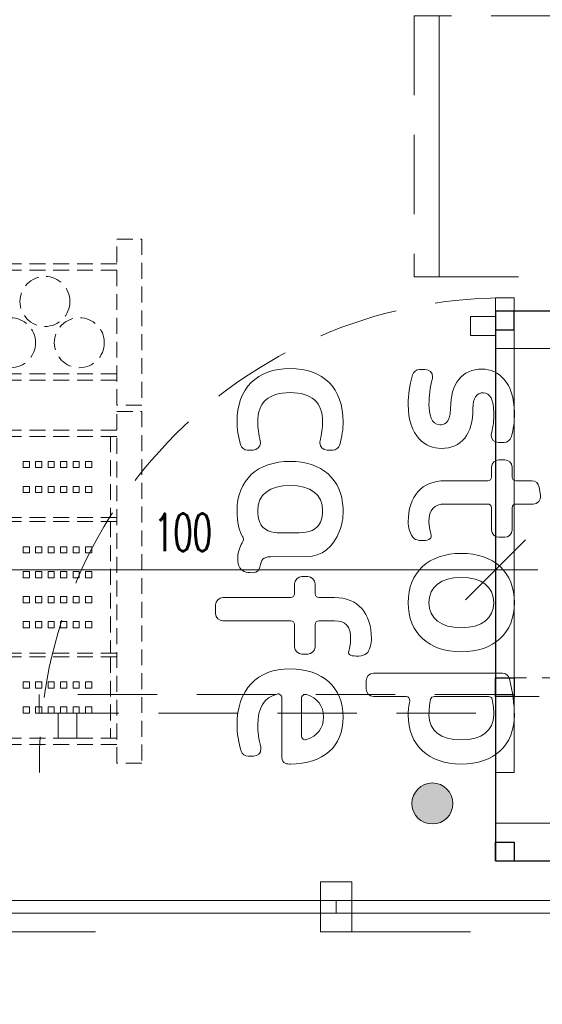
# Model space of a CAD drawing. Header units: millimetres. Extents: x -4835 to 23023, y -15404 to 3906.
# Tile 9 of 39: x -791 to -707, y 619 to 777. Entities that reach past the tile are written whole.
import ezdxf
from ezdxf.enums import TextEntityAlignment as Align

# ---------------------------------------------------------------- set-up
doc = ezdxf.new("R2010")
doc.units = ezdxf.units.MM
for name, pattern in [('ACAD_ISO03W100', [30, 12, -18]), ('DASHED', [19.05, 12.7, -6.35]), ('DASHED2', [0.375, 0.25, -0.125])]:
    doc.linetypes.add(name, pattern=pattern)
doc.layers.get('0').update_dxf_attribs({"lineweight": 9})
doc.layers.add('drzwi', color=30, linetype='Continuous', lineweight=13)
doc.layers.add('MEBLE PKN', color=150, linetype='Continuous', lineweight=9)
doc.layers.add('Warstwa 1', color=7, linetype='Continuous')
doc.styles.add('RomanS', font='simplex.shx')
doc.styles.add('style1', font='simplex.shx', dxfattribs={"width": 0.6})
doc.dimstyles.new('1-50', dxfattribs={"dimtxt": 6, "dimasz": 0.8, "dimexe": 1.25, "dimexo": 0.625, "dimgap": 3, "dimtad": 1, "dimdec": 0, "dimrnd": 0.5, "dimtxsty": 'style1', "dimblk": 'dwg_dimtick', "dimcen": 8, "dimse1": 1, "dimse2": 1, "dimclrd": 7, "dimclrt": 256, "dimadec": 0, "dimazin": 0, "dimtfac": 1, "dimtdec": 0, "dimtmove": 0, "dimatfit": 3, "dimldrblk": 'DOT', "dimfxl": 1.25, "dimarcsym": 0})

# ---------------------------------------------------------------- blocks, each defined once
blk = doc.blocks.new('40GAZ_podklad_lewy')
at = {"layer": 'drzwi'}
for points in [[(866.19, -1490), (866.19, -1498), (861.19, -1498), (861.19, -1490)], [(863.69, -1493), (743.69, -1493), (743.69, -1495), (863.69, -1495)], [(863.69, -1493), (966.19, -1493), (966.19, -1495), (863.69, -1495)]]:
    blk.add_lwpolyline(points, close=True, dxfattribs=at)
blk = doc.blocks.new('*U72')
at = {"color": 253, "linetype": 'DASHED', "true_color": 0xa3a3a3}
for points in [[(47.75, -70), (47.75, -91), (89.5, -91), (89.5, -70)], [(47.75, -91), (47.75, -95), (89.5, -95), (89.5, -91), (47.75, -91)]]:
    blk.add_lwpolyline(points, dxfattribs=at)
blk = doc.blocks.new('*U385')
at = {"linetype": 'DASHED', "ltscale": 0.2}
for p, q in [((25.1, 124), (51.7, 124)), ((25.1, 120), (25.1, 124)), ((51.7, 124), (51.7, 120)), ((52.7, 124), (109, 124)), ((52.7, 120), (52.7, 124)), ((109, 124), (109, 120)), ((51.7, 120), (25.1, 120)), ((29.1, 120), (29.1, 67)), ((30.1, 120), (30.1, 67)), ((46.7, 120), (46.7, 67)), ((47.7, 120), (47.7, 67)), ((109, 120), (52.7, 120)), ((55.7, 120), (55.7, 67)), ((56.7, 120), (56.7, 67)), ((69.7, 120), (69.7, 67)), ((70.3, 120), (70.3, 67)), ((91.4, 120), (91.4, 67)), ((92, 120), (92, 67)), ((105, 120), (105, 67)), ((106, 120), (106, 67)), ((56.7, 119), (68.7, 119)), ((56.7, 119), (69.7, 119)), ((69.3, 119), (69.7, 119)), ((70.3, 119), (91.4, 119)), ((70.3, 119), (91.4, 119)), ((92, 119), (92.4, 119)), ((92, 119), (105, 119))]:
    blk.add_line(p, q, dxfattribs=at)
at = {"color": 253, "true_color": 0x9e9e9e}
for points in [[(61.7, 115), (61.7, 116), (60.7, 116), (60.7, 115)], [(65.7, 115), (65.7, 116), (64.7, 116), (64.7, 115)], [(75.35, 115), (75.35, 116), (74.35, 116), (74.35, 115)], [(79.35, 115), (79.35, 116), (78.35, 116), (78.35, 115)], [(83.35, 115), (83.35, 116), (82.35, 116), (82.35, 115)], [(87.35, 115), (87.35, 116), (86.35, 116), (86.35, 115)], [(97, 115), (97, 116), (96, 116), (96, 115)], [(101, 115), (101, 116), (100, 116), (100, 115)], [(61.7, 113), (61.7, 114), (60.7, 114), (60.7, 113)], [(65.7, 113), (65.7, 114), (64.7, 114), (64.7, 113)], [(75.35, 113), (75.35, 114), (74.35, 114), (74.35, 113)], [(79.35, 113), (79.35, 114), (78.35, 114), (78.35, 113)], [(83.35, 113), (83.35, 114), (82.35, 114), (82.35, 113)], [(87.35, 113), (87.35, 114), (86.35, 114), (86.35, 113)], [(97, 113), (97, 114), (96, 114), (96, 113)], [(101, 113), (101, 114), (100, 114), (100, 113)], [(61.7, 111), (61.7, 112), (60.7, 112), (60.7, 111)], [(61.7, 111), (61.7, 112), (60.7, 112), (60.7, 111)], [(65.7, 111), (65.7, 112), (64.7, 112), (64.7, 111)], [(65.7, 111), (65.7, 112), (64.7, 112), (64.7, 111)], [(75.35, 111), (75.35, 112), (74.35, 112), (74.35, 111)], [(75.35, 111), (75.35, 112), (74.35, 112), (74.35, 111)], [(79.35, 111), (79.35, 112), (78.35, 112), (78.35, 111)], [(79.35, 111), (79.35, 112), (78.35, 112), (78.35, 111)], [(83.35, 111), (83.35, 112), (82.35, 112), (82.35, 111)], [(83.35, 111), (83.35, 112), (82.35, 112), (82.35, 111)], [(87.35, 111), (87.35, 112), (86.35, 112), (86.35, 111)], [(87.35, 111), (87.35, 112), (86.35, 112), (86.35, 111)], [(97, 111), (97, 112), (96, 112), (96, 111)], [(97, 111), (97, 112), (96, 112), (96, 111)], [(101, 111), (101, 112), (100, 112), (100, 111)], [(101, 111), (101, 112), (100, 112), (100, 111)], [(61.7, 109), (61.7, 110), (60.7, 110), (60.7, 109)], [(65.7, 109), (65.7, 110), (64.7, 110), (64.7, 109)], [(75.35, 109), (75.35, 110), (74.35, 110), (74.35, 109)], [(79.35, 109), (79.35, 110), (78.35, 110), (78.35, 109)], [(83.35, 109), (83.35, 110), (82.35, 110), (82.35, 109)], [(87.35, 109), (87.35, 110), (86.35, 110), (86.35, 109)], [(97, 109), (97, 110), (96, 110), (96, 109)], [(101, 109), (101, 110), (100, 110), (100, 109)], [(61.7, 107), (61.7, 108), (60.7, 108), (60.7, 107)], [(65.7, 107), (65.7, 108), (64.7, 108), (64.7, 107)], [(75.35, 107), (75.35, 108), (74.35, 108), (74.35, 107)], [(79.35, 107), (79.35, 108), (78.35, 108), (78.35, 107)], [(83.35, 107), (83.35, 108), (82.35, 108), (82.35, 107)], [(87.35, 107), (87.35, 108), (86.35, 108), (86.35, 107)], [(97, 107), (97, 108), (96, 108), (96, 107)], [(101, 107), (101, 108), (100, 108), (100, 107)], [(61.7, 105), (61.7, 106), (60.7, 106), (60.7, 105)], [(65.7, 105), (65.7, 106), (64.7, 106), (64.7, 105)], [(75.35, 105), (75.35, 106), (74.35, 106), (74.35, 105)], [(79.35, 105), (79.35, 106), (78.35, 106), (78.35, 105)], [(83.35, 105), (83.35, 106), (82.35, 106), (82.35, 105)], [(87.35, 105), (87.35, 106), (86.35, 106), (86.35, 105)], [(97, 105), (97, 106), (96, 106), (96, 105)], [(101, 105), (101, 106), (100, 106), (100, 105)]]:
    blk.add_lwpolyline(points, close=True, dxfattribs=at)
at = {"linetype": 'DASHED', "ltscale": 0.2}
for centre in [(41.7, 114), (35.1, 108.5), (41.7, 103)]:
    blk.add_circle(centre, 4, dxfattribs=at)
blk = doc.blocks.new('dwg_dimtick')
for p, q in [((0, -8.5), (0, 8.5)), ((-6.01, -6.01), (6.01, 6.01)), ((-8.5, 0), (8.5, 0))]:
    blk.add_line(p, q)
blk = doc.blocks.new('*D180')
at = {"color": 7, "linetype": 'Continuous', "lineweight": -2, "ltscale": 0.5}
blk.add_line((15866.5, 8154.93), (15768.1, 8154.93), dxfattribs=at)
at = {"layer": 'Defpoints', "color": 0}
for p in [(15867.3, 8202.97), (15767.3, 8162.99), (15767.3, 8154.93)]:
    blk.add_point(p, dxfattribs=at)
at = {"color": 7, "linetype": 'ByBlock', "lineweight": -2, "xscale": 0.8, "yscale": 0.8, "zscale": 0.8, "rotation": 180}
blk.add_blockref('dwg_dimtick', (15767.3, 8154.93), dxfattribs=at)
at = {"color": 7, "linetype": 'ByBlock', "lineweight": -2, "xscale": 0.8, "yscale": 0.8, "zscale": 0.8}
blk.add_blockref('dwg_dimtick', (15867.3, 8154.93), dxfattribs=at)
at = {"insert": (15817.3, 8160.93), "char_height": 6, "attachment_point": 5, "style": 'style1'}
blk.add_mtext('100', dxfattribs=at)
blk = doc.blocks.new('_Dot')
at = {"color": 0, "linetype": 'ByBlock', "lineweight": -2}
blk.add_line((-0.5, 0), (-1, 0), dxfattribs=at)
at = {"color": 0, "linetype": 'ByBlock', "const_width": 0.5}
blk.add_lwpolyline([(-0.25, 0, 1), (0.25, 0, 1)], format="xyb", close=True, dxfattribs=at)
blk = doc.blocks.new('Podstawa pod piece')
at = {"linetype": 'Continuous', "lineweight": 25}
for points in [[(0, -82), (88, -82), (88, 0), (0, 0), (0, -82)], [(0, 0), (3, 0), (3, -3), (0, -3)], [(88, 0), (85, 0), (85, -3), (88, -3)], [(0, -82), (3, -82), (3, -79), (0, -79)], [(88, -82), (85, -82), (85, -79), (88, -79)]]:
    blk.add_lwpolyline(points, dxfattribs=at)
for points in [[(61.7, 0), (58.7, 0), (58.7, -3), (61.7, -3)], [(61.7, -82), (58.7, -82), (58.7, -79), (61.7, -79)]]:
    blk.add_lwpolyline(points, close=True, dxfattribs=at)
at = {"linetype": 'DASHED2', "ltscale": 20}
blk.add_lwpolyline([(58.7, 0), (61.7, 0), (61.7, -82), (58.7, -82)], close=True, dxfattribs=at)
blk = doc.blocks.new('Z$W@#18078')
blk.add_wipeout([(56.99, 59.71), (115.85, 59.71), (115.85, 1.01), (56.99, 1.01)])
blk = doc.blocks.new('*U300')
at = {"layer": 'MEBLE PKN', "xscale": -1, "rotation": 180}
blk.add_blockref('Z$W@#18078', (31.23, -10.42), dxfattribs=at)
at = {"layer": 'MEBLE PKN', "linetype": 'ACAD_ISO03W100', "ltscale": 2}
blk.add_lwpolyline([(-210, 0), (210, 0), (210, -250), (-210, -250)], close=True, dxfattribs=at)
blk = doc.blocks.new('*U154')
at = {"true_color": 0xf50000}
h = blk.add_hatch(color=1, dxfattribs=at)
edge = h.paths.add_edge_path()
edge.add_spline(control_points=[(33.18, -20.6), (35.01, -20.6), (36.46, -19.1), (36.46, -17.32)], knot_values=[0, 0, 0, 0, 0.2, 0.2, 0.2, 0.2], degree=3, periodic=0)
edge.add_spline(control_points=[(36.46, -17.32), (36.46, -15.49), (35.01, -14.03), (33.18, -14.03)], knot_values=[0.6, 0.6, 0.6, 0.6, 1, 1, 1, 1], degree=3, periodic=0)
edge.add_spline(control_points=[(33.18, -14.03), (31.39, -14.03), (29.89, -15.49), (29.89, -17.32)], knot_values=[0.4, 0.4, 0.4, 0.4, 0.6, 0.6, 0.6, 0.6], degree=3, periodic=0)
edge.add_spline(control_points=[(29.89, -17.32), (29.89, -19.1), (31.39, -20.6), (33.18, -20.6)], knot_values=[0.2, 0.2, 0.2, 0.2, 0.4, 0.4, 0.4, 0.4], degree=3, periodic=0)
at = {"layer": 'Defpoints'}
for p in [(0, 0), (-36.46, -26)]:
    blk.add_point(p, dxfattribs=at)
at = {"layer": 'Warstwa 1', "color": 7, "lineweight": 9}
for points, knots in [([(-20.66, -7.84), (-20.66, -7.84), (-19.08, -7.84), (-19.08, -7.84), (-19.08, -7.84), (-18.75, -7.84), (-18.48, -8.11), (-18.48, -8.44), (-18.48, -8.44), (-18.48, -8.44), (-18.48, -15.29), (-18.48, -15.29), (-18.48, -15.29), (-18.48, -18.98), (-16.02, -21.18), (-11.89, -21.18), (-11.89, -21.18), (-11.24, -21.18), (-9.73, -20.88), (-9.23, -20.21), (-9.23, -20.21), (-8.86, -19.7), (-8.78, -18.45), (-9.07, -17.87), (-9.07, -17.87), (-9.25, -17.53), (-9.5, -17.48), (-9.64, -17.48), (-9.64, -17.48), (-9.68, -17.48), (-9.73, -17.48), (-9.78, -17.49), (-9.78, -17.49), (-9.78, -17.49), (-9.98, -17.54), (-9.98, -17.54), (-9.98, -17.54), (-10.61, -17.7), (-11.26, -17.85), (-11.89, -17.85), (-11.89, -17.85), (-13.85, -17.85), (-14.76, -17.04), (-14.76, -15.29), (-14.76, -15.29), (-14.76, -15.29), (-14.76, -8.44), (-14.76, -8.44), (-14.76, -8.44), (-14.76, -8.11), (-14.49, -7.84), (-14.16, -7.84), (-14.16, -7.84), (-14.16, -7.84), (-10.6, -7.84), (-10.6, -7.84), (-10.6, -7.84), (-9.95, -7.84), (-9.43, -7.31), (-9.43, -6.66), (-9.43, -6.66), (-9.43, -6.66), (-9.43, -5.72), (-9.43, -5.72), (-9.43, -5.72), (-9.43, -5.08), (-9.95, -4.55), (-10.6, -4.55), (-10.6, -4.55), (-10.6, -4.55), (-14.16, -4.55), (-14.16, -4.55), (-14.16, -4.55), (-14.49, -4.55), (-14.76, -4.28), (-14.76, -3.95), (-14.76, -3.95), (-14.76, -3.95), (-14.76, -1.17), (-14.76, -1.17), (-14.76, -1.17), (-14.76, -0.47), (-15.38, 0.09), (-16.1, -0.01), (-16.1, -0.01), (-16.1, -0.01), (-17.48, -0.22), (-17.48, -0.22), (-17.48, -0.22), (-18.05, -0.3), (-18.48, -0.8), (-18.48, -1.38), (-18.48, -1.38), (-18.48, -1.38), (-18.48, -3.95), (-18.48, -3.95), (-18.48, -3.95), (-18.48, -4.28), (-18.75, -4.55), (-19.08, -4.55), (-19.08, -4.55), (-19.08, -4.55), (-20.66, -4.55), (-20.66, -4.55), (-20.66, -4.55), (-21.3, -4.55), (-21.83, -5.08), (-21.83, -5.72), (-21.83, -5.72), (-21.83, -5.72), (-21.83, -6.66), (-21.83, -6.66), (-21.83, -6.66), (-21.83, -7.31), (-21.3, -7.84), (-20.66, -7.84)], [0, 0, 0, 0, 0.033333, 0.033333, 0.033333, 0.033333, 0.066667, 0.066667, 0.066667, 0.066667, 0.1, 0.1, 0.1, 0.1, 0.133333, 0.133333, 0.133333, 0.133333, 0.166667, 0.166667, 0.166667, 0.166667, 0.2, 0.2, 0.2, 0.2, 0.233333, 0.233333, 0.233333, 0.233333, 0.266667, 0.266667, 0.266667, 0.266667, 0.3, 0.3, 0.3, 0.3, 0.333333, 0.333333, 0.333333, 0.333333, 0.366667, 0.366667, 0.366667, 0.366667, 0.4, 0.4, 0.4, 0.4, 0.433333, 0.433333, 0.433333, 0.433333, 0.466667, 0.466667, 0.466667, 0.466667, 0.5, 0.5, 0.5, 0.5, 0.533333, 0.533333, 0.533333, 0.533333, 0.566667, 0.566667, 0.566667, 0.566667, 0.6, 0.6, 0.6, 0.6, 0.633333, 0.633333, 0.633333, 0.633333, 0.666667, 0.666667, 0.666667, 0.666667, 0.7, 0.7, 0.7, 0.7, 0.733333, 0.733333, 0.733333, 0.733333, 0.766667, 0.766667, 0.766667, 0.766667, 0.8, 0.8, 0.8, 0.8, 0.833333, 0.833333, 0.833333, 0.833333, 0.866667, 0.866667, 0.866667, 0.866667, 0.9, 0.9, 0.9, 0.9, 0.933333, 0.933333, 0.933333, 0.933333, 1, 1, 1, 1]), ([(-30.04, -14.4), (-27.45, -14.4), (-27.45, -15.68), (-27.45, -16.1), (-27.45, -16.1), (-27.45, -17.55), (-29.22, -17.85), (-30.71, -17.85), (-30.71, -17.85), (-32, -17.85), (-33.38, -17.67), (-34.84, -17.3), (-34.84, -17.3), (-34.93, -17.28), (-35.02, -17.27), (-35.12, -17.27), (-35.12, -17.27), (-35.77, -17.27), (-36.29, -17.8), (-36.29, -18.46), (-36.29, -18.46), (-36.29, -18.46), (-36.29, -19.35), (-36.29, -19.35), (-36.29, -19.35), (-36.29, -19.87), (-35.94, -20.34), (-35.43, -20.48), (-35.43, -20.48), (-33.72, -20.95), (-32.22, -21.18), (-30.71, -21.18), (-30.71, -21.18), (-25.5, -21.18), (-23.66, -18.33), (-23.66, -15.9), (-23.66, -15.9), (-23.66, -12.62), (-25.92, -10.82), (-30.04, -10.82), (-30.04, -10.82), (-31.72, -10.82), (-32.57, -10.25), (-32.57, -9.13), (-32.57, -9.13), (-32.57, -8.07), (-31.42, -7.47), (-29.41, -7.47), (-29.41, -7.47), (-28.09, -7.47), (-27.39, -7.53), (-26.05, -7.87), (-26.05, -7.87), (-25.96, -7.89), (-25.86, -7.91), (-25.77, -7.91), (-25.77, -7.91), (-25.13, -7.91), (-24.61, -7.38), (-24.61, -6.73), (-24.61, -6.73), (-24.61, -6.73), (-24.61, -5.82), (-24.61, -5.82), (-24.61, -5.82), (-24.61, -5.29), (-24.96, -4.83), (-25.46, -4.69), (-25.46, -4.69), (-26.91, -4.29), (-27.76, -4.18), (-29.41, -4.18), (-29.41, -4.18), (-34.21, -4.18), (-36.36, -6.77), (-36.36, -9.33), (-36.36, -9.33), (-36.36, -12.55), (-34.06, -14.4), (-30.04, -14.4)], [0, 0, 0, 0, 0.047619, 0.047619, 0.047619, 0.047619, 0.095238, 0.095238, 0.095238, 0.095238, 0.142857, 0.142857, 0.142857, 0.142857, 0.190476, 0.190476, 0.190476, 0.190476, 0.238095, 0.238095, 0.238095, 0.238095, 0.285714, 0.285714, 0.285714, 0.285714, 0.333333, 0.333333, 0.333333, 0.333333, 0.380952, 0.380952, 0.380952, 0.380952, 0.428571, 0.428571, 0.428571, 0.428571, 0.47619, 0.47619, 0.47619, 0.47619, 0.52381, 0.52381, 0.52381, 0.52381, 0.571429, 0.571429, 0.571429, 0.571429, 0.619048, 0.619048, 0.619048, 0.619048, 0.666667, 0.666667, 0.666667, 0.666667, 0.714286, 0.714286, 0.714286, 0.714286, 0.761905, 0.761905, 0.761905, 0.761905, 0.809524, 0.809524, 0.809524, 0.809524, 0.857143, 0.857143, 0.857143, 0.857143, 0.904762, 0.904762, 0.904762, 0.904762, 1, 1, 1, 1]), ([(1.04, -21.18), (5.89, -21.18), (8.9, -17.92), (8.9, -12.68), (8.9, -12.68), (8.9, -7.44), (5.89, -4.18), (1.04, -4.18), (1.04, -4.18), (-3.83, -4.18), (-6.85, -7.44), (-6.85, -12.68), (-6.85, -12.68), (-6.85, -17.92), (-3.83, -21.18), (1.04, -21.18)], [0, 0, 0, 0, 0.2, 0.2, 0.2, 0.2, 0.4, 0.4, 0.4, 0.4, 0.6, 0.6, 0.6, 0.6, 1, 1, 1, 1]), ([(13.5, -27.91), (13.5, -27.91), (14.87, -27.91), (14.87, -27.91), (14.87, -27.91), (15.52, -27.91), (16.05, -27.38), (16.05, -26.73), (16.05, -26.73), (16.05, -26.73), (16.05, -21.52), (16.05, -21.52), (16.05, -21.52), (16.05, -21.15), (16.39, -20.86), (16.77, -20.94), (16.77, -20.94), (17.53, -21.09), (18.31, -21.18), (18.98, -21.18), (18.98, -21.18), (23.85, -21.18), (26.87, -17.92), (26.87, -12.68), (26.87, -12.68), (26.87, -7.44), (23.85, -4.18), (18.98, -4.18), (18.98, -4.18), (17.43, -4.18), (15.27, -4.47), (13.21, -4.96), (13.21, -4.96), (12.69, -5.08), (12.32, -5.55), (12.32, -6.1), (12.32, -6.1), (12.32, -6.1), (12.32, -26.73), (12.32, -26.73), (12.32, -26.73), (12.32, -27.38), (12.85, -27.91), (13.5, -27.91)], [0, 0, 0, 0, 0.083333, 0.083333, 0.083333, 0.083333, 0.166667, 0.166667, 0.166667, 0.166667, 0.25, 0.25, 0.25, 0.25, 0.333333, 0.333333, 0.333333, 0.333333, 0.416667, 0.416667, 0.416667, 0.416667, 0.5, 0.5, 0.5, 0.5, 0.583333, 0.583333, 0.583333, 0.583333, 0.666667, 0.666667, 0.666667, 0.666667, 0.75, 0.75, 0.75, 0.75, 0.833333, 0.833333, 0.833333, 0.833333, 1, 1, 1, 1]), ([(-3, -12.68), (-3, -9.37), (-1.53, -7.47), (1.04, -7.47), (1.04, -7.47), (3.58, -7.47), (5.04, -9.37), (5.04, -12.68), (5.04, -12.68), (5.04, -15.97), (3.58, -17.85), (1.04, -17.85), (1.04, -17.85), (-1.53, -17.85), (-3, -15.97), (-3, -12.68)], [0, 0, 0, 0, 0.2, 0.2, 0.2, 0.2, 0.4, 0.4, 0.4, 0.4, 0.6, 0.6, 0.6, 0.6, 1, 1, 1, 1]), ([(18.98, -17.85), (18.18, -17.85), (17.34, -17.77), (16.5, -17.59), (16.5, -17.59), (16.24, -17.53), (16.05, -17.29), (16.05, -17), (16.05, -17), (16.05, -17), (16.05, -8.32), (16.05, -8.32), (16.05, -8.32), (16.05, -8.04), (16.24, -7.79), (16.5, -7.74), (16.5, -7.74), (17.34, -7.56), (18.18, -7.47), (18.98, -7.47), (18.98, -7.47), (21.52, -7.47), (22.98, -9.37), (22.98, -12.68), (22.98, -12.68), (22.98, -16.02), (21.56, -17.85), (18.98, -17.85)], [0, 0, 0, 0, 0.125, 0.125, 0.125, 0.125, 0.25, 0.25, 0.25, 0.25, 0.375, 0.375, 0.375, 0.375, 0.5, 0.5, 0.5, 0.5, 0.625, 0.625, 0.625, 0.625, 0.75, 0.75, 0.75, 0.75, 1, 1, 1, 1]), ([(36.46, -17.32), (36.46, -19.1), (35.01, -20.6), (33.18, -20.6), (33.18, -20.6), (31.39, -20.6), (29.89, -19.1), (29.89, -17.32), (29.89, -17.32), (29.89, -15.49), (31.39, -14.03), (33.18, -14.03), (33.18, -14.03), (35.01, -14.03), (36.46, -15.49), (36.46, -17.32)], [0, 0, 0, 0, 0.2, 0.2, 0.2, 0.2, 0.4, 0.4, 0.4, 0.4, 0.6, 0.6, 0.6, 0.6, 1, 1, 1, 1]), ([(6.81, -27.06), (2.68, -27.06), (0.22, -29.26), (0.22, -32.95), (0.22, -32.95), (0.22, -32.95), (0.22, -35.48), (0.22, -35.48), (0.22, -35.48), (0.22, -35.81), (-0.05, -36.08), (-0.38, -36.08), (-0.38, -36.08), (-0.38, -36.08), (-1.96, -36.08), (-1.96, -36.08), (-1.96, -36.08), (-2.6, -36.08), (-3.13, -36.61), (-3.13, -37.25), (-3.13, -37.25), (-3.13, -37.25), (-3.13, -38.19), (-3.13, -38.19), (-3.13, -38.19), (-3.13, -38.84), (-2.6, -39.37), (-1.96, -39.37), (-1.96, -39.37), (-1.96, -39.37), (-0.38, -39.37), (-0.38, -39.37), (-0.38, -39.37), (-0.05, -39.37), (0.22, -39.64), (0.22, -39.97), (0.22, -39.97), (0.22, -39.97), (0.22, -50.83), (0.22, -50.83), (0.22, -50.83), (0.22, -51.47), (0.75, -52), (1.39, -52), (1.39, -52), (1.39, -52), (2.77, -52), (2.77, -52), (2.77, -52), (3.42, -52), (3.94, -51.47), (3.94, -50.83), (3.94, -50.83), (3.94, -50.83), (3.94, -39.97), (3.94, -39.97), (3.94, -39.97), (3.94, -39.64), (4.21, -39.37), (4.54, -39.37), (4.54, -39.37), (4.54, -39.37), (8.1, -39.37), (8.1, -39.37), (8.1, -39.37), (8.75, -39.37), (9.27, -38.84), (9.27, -38.19), (9.27, -38.19), (9.27, -38.19), (9.27, -37.25), (9.27, -37.25), (9.27, -37.25), (9.27, -36.61), (8.75, -36.08), (8.1, -36.08), (8.1, -36.08), (8.1, -36.08), (4.54, -36.08), (4.54, -36.08), (4.54, -36.08), (4.21, -36.08), (3.94, -35.81), (3.94, -35.48), (3.94, -35.48), (3.94, -35.48), (3.94, -32.95), (3.94, -32.95), (3.94, -32.95), (3.94, -31.18), (4.83, -30.39), (6.81, -30.39), (6.81, -30.39), (7.41, -30.39), (8.11, -30.49), (8.91, -30.71), (8.91, -30.71), (8.91, -30.71), (9.02, -30.72), (9.02, -30.72), (9.02, -30.72), (9.12, -30.72), (9.31, -30.68), (9.44, -30.4), (9.44, -30.4), (9.68, -29.85), (9.65, -28.35), (9.19, -27.84), (9.19, -27.84), (8.75, -27.34), (7.5, -27.06), (6.81, -27.06)], [0, 0, 0, 0, 0.034483, 0.034483, 0.034483, 0.034483, 0.068966, 0.068966, 0.068966, 0.068966, 0.103448, 0.103448, 0.103448, 0.103448, 0.137931, 0.137931, 0.137931, 0.137931, 0.172414, 0.172414, 0.172414, 0.172414, 0.206897, 0.206897, 0.206897, 0.206897, 0.241379, 0.241379, 0.241379, 0.241379, 0.275862, 0.275862, 0.275862, 0.275862, 0.310345, 0.310345, 0.310345, 0.310345, 0.344828, 0.344828, 0.344828, 0.344828, 0.37931, 0.37931, 0.37931, 0.37931, 0.413793, 0.413793, 0.413793, 0.413793, 0.448276, 0.448276, 0.448276, 0.448276, 0.482759, 0.482759, 0.482759, 0.482759, 0.517241, 0.517241, 0.517241, 0.517241, 0.551724, 0.551724, 0.551724, 0.551724, 0.586207, 0.586207, 0.586207, 0.586207, 0.62069, 0.62069, 0.62069, 0.62069, 0.655172, 0.655172, 0.655172, 0.655172, 0.689655, 0.689655, 0.689655, 0.689655, 0.724138, 0.724138, 0.724138, 0.724138, 0.758621, 0.758621, 0.758621, 0.758621, 0.793103, 0.793103, 0.793103, 0.793103, 0.827586, 0.827586, 0.827586, 0.827586, 0.862069, 0.862069, 0.862069, 0.862069, 0.896552, 0.896552, 0.896552, 0.896552, 0.931034, 0.931034, 0.931034, 0.931034, 1, 1, 1, 1]), ([(-24.24, -32.11), (-25.46, -31.79), (-26.86, -31.58), (-27.9, -31.58), (-27.9, -31.58), (-33.26, -31.58), (-36.46, -34.76), (-36.46, -40.08), (-36.46, -40.08), (-36.46, -45.4), (-33.26, -48.58), (-27.9, -48.58), (-27.9, -48.58), (-26.89, -48.58), (-25.52, -48.37), (-24.23, -48.02), (-24.23, -48.02), (-23.73, -47.88), (-23.39, -47.42), (-23.39, -46.89), (-23.39, -46.89), (-23.39, -46.89), (-23.39, -46), (-23.39, -46), (-23.39, -46), (-23.39, -45.35), (-23.91, -44.83), (-24.54, -44.83), (-24.54, -44.83), (-24.63, -44.83), (-24.72, -44.84), (-24.81, -44.86), (-24.81, -44.86), (-25.88, -45.12), (-26.95, -45.26), (-27.9, -45.26), (-27.9, -45.26), (-31.02, -45.26), (-32.6, -43.52), (-32.6, -40.08), (-32.6, -40.08), (-32.6, -36.62), (-31.02, -34.87), (-27.9, -34.87), (-27.9, -34.87), (-26.99, -34.87), (-25.94, -35.02), (-24.83, -35.29), (-24.83, -35.29), (-24.74, -35.31), (-24.65, -35.32), (-24.55, -35.32), (-24.55, -35.32), (-23.91, -35.32), (-23.39, -34.8), (-23.39, -34.15), (-23.39, -34.15), (-23.39, -34.15), (-23.39, -33.24), (-23.39, -33.24), (-23.39, -33.24), (-23.39, -32.71), (-23.74, -32.24), (-24.24, -32.11)], [0, 0, 0, 0, 0.058824, 0.058824, 0.058824, 0.058824, 0.117647, 0.117647, 0.117647, 0.117647, 0.176471, 0.176471, 0.176471, 0.176471, 0.235294, 0.235294, 0.235294, 0.235294, 0.294118, 0.294118, 0.294118, 0.294118, 0.352941, 0.352941, 0.352941, 0.352941, 0.411765, 0.411765, 0.411765, 0.411765, 0.470588, 0.470588, 0.470588, 0.470588, 0.529412, 0.529412, 0.529412, 0.529412, 0.588235, 0.588235, 0.588235, 0.588235, 0.647059, 0.647059, 0.647059, 0.647059, 0.705882, 0.705882, 0.705882, 0.705882, 0.764706, 0.764706, 0.764706, 0.764706, 0.823529, 0.823529, 0.823529, 0.823529, 0.882353, 0.882353, 0.882353, 0.882353, 1, 1, 1, 1]), ([(-4.67, -44.93), (-5.91, -44.67), (-6.3, -44.52), (-6.3, -43.17), (-6.3, -43.17), (-6.3, -43.17), (-6.34, -37.41), (-6.34, -37.41), (-6.34, -37.41), (-6.34, -35.07), (-7.88, -33.11), (-10.46, -32.17), (-10.46, -32.17), (-11.4, -31.78), (-12.49, -31.58), (-13.69, -31.58), (-13.69, -31.58), (-13.73, -31.58), (-13.76, -31.59), (-13.8, -31.59), (-13.8, -31.59), (-13.8, -31.59), (-13.86, -31.59), (-13.86, -31.59), (-13.86, -31.59), (-13.86, -31.59), (-13.96, -31.59), (-13.96, -31.59), (-13.96, -31.59), (-13.99, -31.59), (-14.03, -31.59), (-14.07, -31.6), (-14.07, -31.6), (-18.71, -31.77), (-21.58, -35.02), (-21.58, -40.08), (-21.58, -40.08), (-21.58, -45.32), (-18.56, -48.58), (-13.69, -48.58), (-13.69, -48.58), (-11.81, -48.58), (-10.54, -48.3), (-9.56, -47.68), (-9.56, -47.68), (-9.54, -47.67), (-9.52, -47.66), (-9.49, -47.65), (-9.49, -47.65), (-9.44, -47.63), (-9.39, -47.61), (-9.34, -47.59), (-9.34, -47.59), (-9.14, -47.51), (-8.92, -47.52), (-8.76, -47.64), (-8.76, -47.64), (-8.27, -47.99), (-7.22, -48.37), (-6.55, -48.44), (-6.55, -48.44), (-6.37, -48.46), (-6.19, -48.47), (-6.01, -48.47), (-6.01, -48.47), (-6.01, -48.47), (-6.01, -48.47), (-6.01, -48.47), (-6.01, -48.47), (-4.79, -48.47), (-4.03, -47.99), (-3.86, -47.13), (-3.86, -47.13), (-3.74, -46.49), (-3.49, -45.17), (-4.67, -44.93)], [0, 0, 0, 0, 0.05, 0.05, 0.05, 0.05, 0.1, 0.1, 0.1, 0.1, 0.15, 0.15, 0.15, 0.15, 0.2, 0.2, 0.2, 0.2, 0.25, 0.25, 0.25, 0.25, 0.3, 0.3, 0.3, 0.3, 0.35, 0.35, 0.35, 0.35, 0.4, 0.4, 0.4, 0.4, 0.45, 0.45, 0.45, 0.45, 0.5, 0.5, 0.5, 0.5, 0.55, 0.55, 0.55, 0.55, 0.6, 0.6, 0.6, 0.6, 0.65, 0.65, 0.65, 0.65, 0.7, 0.7, 0.7, 0.7, 0.75, 0.75, 0.75, 0.75, 0.8, 0.8, 0.8, 0.8, 0.85, 0.85, 0.85, 0.85, 0.9, 0.9, 0.9, 0.9, 1, 1, 1, 1]), ([(19.35, -31.58), (14.65, -31.58), (11.62, -34.92), (11.62, -40.08), (11.62, -40.08), (11.62, -45.4), (14.98, -48.58), (20.62, -48.58), (20.62, -48.58), (21.89, -48.58), (23.49, -48.33), (24.79, -47.93), (24.79, -47.93), (25.27, -47.78), (25.6, -47.33), (25.6, -46.81), (25.6, -46.81), (25.6, -46.81), (25.6, -45.92), (25.6, -45.92), (25.6, -45.92), (25.6, -45.27), (25.08, -44.75), (24.44, -44.75), (24.44, -44.75), (24.34, -44.75), (24.25, -44.76), (24.15, -44.78), (24.15, -44.78), (22.95, -45.09), (21.7, -45.26), (20.62, -45.26), (20.62, -45.26), (17.9, -45.26), (16.23, -44.22), (15.66, -42.17), (15.66, -42.17), (15.61, -41.99), (15.65, -41.8), (15.77, -41.65), (15.77, -41.65), (15.88, -41.49), (16.06, -41.4), (16.25, -41.4), (16.25, -41.4), (16.25, -41.4), (25.76, -41.4), (25.76, -41.4), (25.76, -41.4), (26.87, -41.4), (26.87, -40.41), (26.87, -40.08), (26.87, -40.08), (26.87, -34.76), (24.06, -31.58), (19.35, -31.58)], [0, 0, 0, 0, 0.066667, 0.066667, 0.066667, 0.066667, 0.133333, 0.133333, 0.133333, 0.133333, 0.2, 0.2, 0.2, 0.2, 0.266667, 0.266667, 0.266667, 0.266667, 0.333333, 0.333333, 0.333333, 0.333333, 0.4, 0.4, 0.4, 0.4, 0.466667, 0.466667, 0.466667, 0.466667, 0.533333, 0.533333, 0.533333, 0.533333, 0.6, 0.6, 0.6, 0.6, 0.666667, 0.666667, 0.666667, 0.666667, 0.733333, 0.733333, 0.733333, 0.733333, 0.8, 0.8, 0.8, 0.8, 0.866667, 0.866667, 0.866667, 0.866667, 1, 1, 1, 1]), ([(-10.14, -40.63), (-10.12, -41.89), (-10.09, -43.46), (-11.01, -44.39), (-11.01, -44.39), (-11.58, -44.97), (-12.46, -45.26), (-13.69, -45.26), (-13.69, -45.26), (-16.26, -45.26), (-17.73, -43.37), (-17.73, -40.08), (-17.73, -40.08), (-17.73, -36.77), (-16.26, -34.87), (-13.69, -34.87), (-13.69, -34.87), (-12.51, -34.87), (-11.66, -35.15), (-11.08, -35.73), (-11.08, -35.73), (-10.12, -36.7), (-10.13, -38.35), (-10.15, -39.66), (-10.15, -39.66), (-10.15, -39.81), (-10.15, -39.95), (-10.15, -40.08), (-10.15, -40.08), (-10.15, -40.25), (-10.15, -40.44), (-10.14, -40.63)], [0, 0, 0, 0, 0.111111, 0.111111, 0.111111, 0.111111, 0.222222, 0.222222, 0.222222, 0.222222, 0.333333, 0.333333, 0.333333, 0.333333, 0.444444, 0.444444, 0.444444, 0.444444, 0.555556, 0.555556, 0.555556, 0.555556, 0.666667, 0.666667, 0.666667, 0.666667, 0.777778, 0.777778, 0.777778, 0.777778, 1, 1, 1, 1]), ([(22.86, -38), (22.74, -38.16), (22.56, -38.25), (22.37, -38.25), (22.37, -38.25), (22.37, -38.25), (16.32, -38.25), (16.32, -38.25), (16.32, -38.25), (16.12, -38.25), (15.94, -38.16), (15.83, -38), (15.83, -38), (15.71, -37.85), (15.68, -37.66), (15.73, -37.48), (15.73, -37.48), (16.26, -35.71), (17.55, -34.74), (19.35, -34.74), (19.35, -34.74), (21.12, -34.74), (22.4, -35.71), (22.95, -37.47), (22.95, -37.47), (23.01, -37.65), (22.97, -37.84), (22.86, -38)], [0, 0, 0, 0, 0.125, 0.125, 0.125, 0.125, 0.25, 0.25, 0.25, 0.25, 0.375, 0.375, 0.375, 0.375, 0.5, 0.5, 0.5, 0.5, 0.625, 0.625, 0.625, 0.625, 0.75, 0.75, 0.75, 0.75, 1, 1, 1, 1])]:
    blk.add_open_spline(points, degree=3, knots=knots, dxfattribs=at)
blk = doc.blocks.new('C')
for points in [[(15867.3, 8198.47), (15867.3, 8122.47), (15870.3, 8122.47), (15870.3, 8198.47)], [(15867.3, 8195.47), (15867.3, 8192.47), (15863.3, 8192.47), (15863.3, 8195.47)]]:
    blk.add_lwpolyline(points, close=True)
blk.add_lwpolyline([(15867.3, 8190.36), (15867.3, 8114.36), (15944.4, 8114.36), (15944.4, 8190.36), (15867.3, 8190.36)])
at = {"color": 253, "linetype": 'DASHED', "true_color": 0x9e9e9e}
for points in [[(15794.3, 8132), (15870.3, 8132), (15870.3, 8135), (15794.3, 8135)], [(15797.3, 8132), (15800.3, 8132), (15800.3, 8128), (15797.3, 8128)]]:
    blk.add_lwpolyline(points, close=True, dxfattribs=at)
blk.add_arc((15868.8, 8123.97), 74.5, 88.8463, 181.1537, dxfattribs=at)
at = {"color": 6}
blk.add_blockref('40GAZ_podklad_lewy', (14978.11, 9594.99), dxfattribs=at)
at = {"rotation": 270}
for name, p in [('*U72', (15949.3, 8291.36)), ('*U385', (15686.7, 8232.99)), ('Podstawa pod piece', (15949.3, 8196.36)), ('*U154', (15874.52, 8150.71))]:
    blk.add_blockref(name, p, dxfattribs=at)
at = {"style": 'RomanS'}
for tag, p in [('PIWO', (15207.95, 8676.64)), ('PIWO', (15267.09, 8677.75)), ('NAP.KOLOR/SOKI', (15343.12, 8676.92)), ('NABIAŁ/WODA', (15408.98, 8677.12)), ('ART.SPOŻ/PIECZYWO', (15532.08, 8676.66)), ('NAP.FUNKCJO', (15477.31, 8560.33)), ('WODA', (15287.59, 8558.33)), ('NAP.FUNKCJO', (15590.48, 8190.22))]:
    blk.add_attdef(tag, text='', height=5, dxfattribs=at).set_placement(p, align=Align.TOP_CENTER)
for tag, p in [('HIGIENA/SEZON', (15061.42, 8584.21)), ('NAP.KOLOR', (15247.47, 8484.93)), ('CIASTKA', (15515.92, 8480.98)), ('PIWO', (15326.45, 8485.01)), ('SOKI', (15435.42, 8482.47)), ('CHIPSY/SŁONE', (15435.11, 8413.61)), ('NAP.KOLOR', (15248.06, 8414.46)), ('SŁODYCZE', (15516.21, 8415.79)), ('PIWO', (15326.04, 8419.43))]:
    blk.add_attdef(tag, text='', height=5, rotation=90, dxfattribs=at).set_placement(p, align=Align.TOP_CENTER)
at = {"color": 0, "linetype": 'Continuous', "ltscale": 0.5}
dim = blk.add_linear_dim(base=(15767.3, 8154.93), p1=(15867.3, 8202.97), p2=(15767.3, 8162.99), dimstyle='1-50', dxfattribs=at)
dim.commit()
dim.dimension.update_dxf_attribs({"geometry": '*D180', "text_midpoint": (15817.3, 8160.93)})
blk.add_blockref('*U300', (15689.3, 8096.99))

msp = doc.modelspace()

# ---------------------------------------------------------------- block references
msp.add_blockref('C', (-16582.0281, -7466.0778))

doc.saveas('drawing.dxf')
